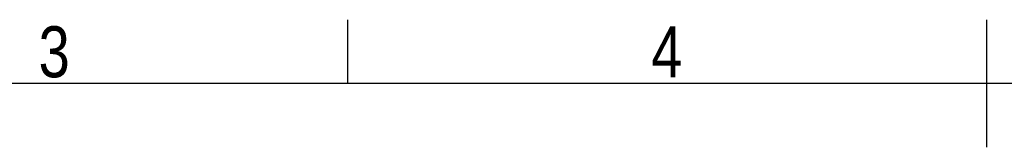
# Model space of a CAD drawing. Header units: millimetres. Extents: x 0 to 420, y 0 to 297.
# Tile 80 of 112: x 132 to 211, y 287 to 297. Entities that reach past the tile are written whole.
import ezdxf

# ---------------------------------------------------------------- set-up
doc = ezdxf.new("R2010")
doc.units = ezdxf.units.MM
doc.layers.add('CARTIGLIO', color=140, linetype='Continuous')
doc.styles.add('SLDTEXTSTYLE2', font='TXT', dxfattribs={"width": 0.821468})

msp = doc.modelspace()

# ---------------------------------------------------------------- linework, layer by layer
at = {"layer": 'CARTIGLIO', "linetype": 'Continuous'}
for p, q in [((158.2616, 291.82257), (158.2616, 296.99679)), ((210.00376, 286.64835), (210.00376, 296.99679)), ((414.8274, 291.82257), (5.18012, 291.82257))]:
    msp.add_line(p, q, dxfattribs=at)

# ---------------------------------------------------------------- texts
at = {"layer": 'CARTIGLIO', "char_height": 4.13937, "attachment_point": 2, "style": 'SLDTEXTSTYLE2'}
for s, insert in [('3', (134.49186, 296.46286)), ('4', (184.08902, 296.46286))]:
    msp.add_mtext(s, dxfattribs=dict(at, insert=insert))

doc.saveas('drawing.dxf')
